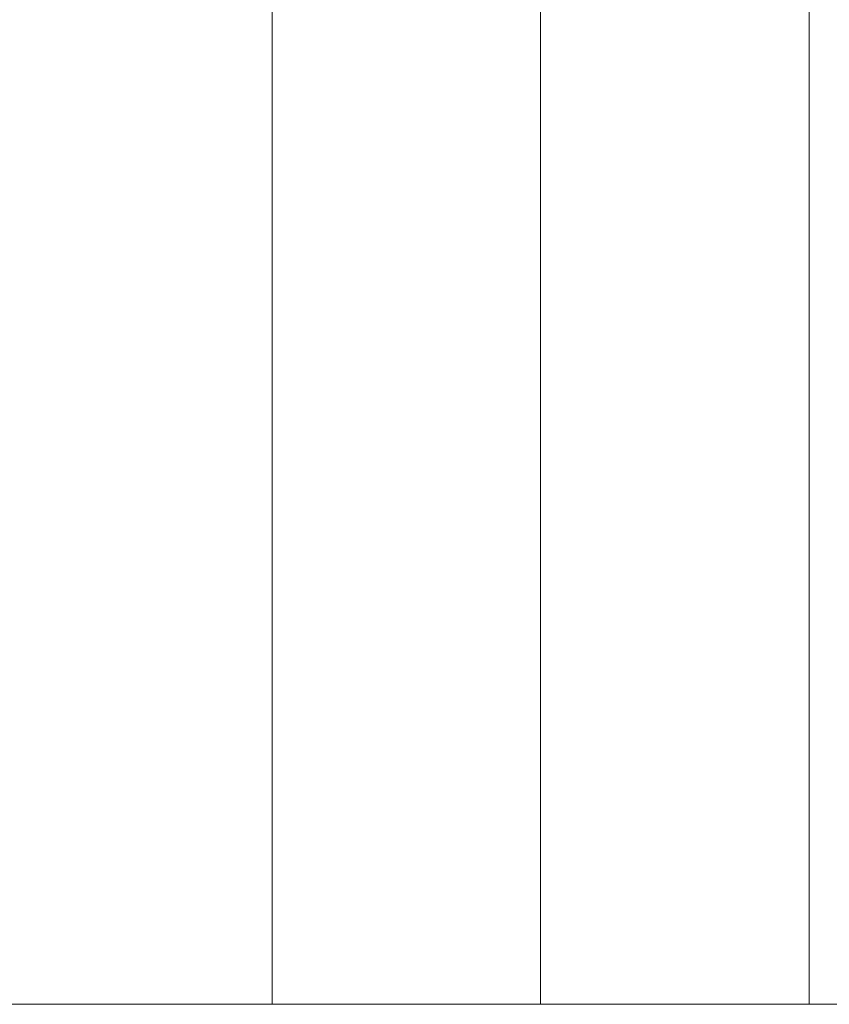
# Model space of a CAD drawing. Header units: millimetres. Extents: x 321 to 585, y -277 to 9.
# Tile 29 of 256: x 390.8 to 392.49, y -237.09 to -235.03. Entities that reach past the tile are written whole.
import ezdxf

# ---------------------------------------------------------------- set-up
doc = ezdxf.new("R2010")
doc.units = ezdxf.units.MM
doc.header["$MEASUREMENT"] = 0
doc.layers.add('IFC-Escada-Contorno', color=32, linetype='Continuous', lineweight=5)

msp = doc.modelspace()

# ---------------------------------------------------------------- linework, layer by layer
at = {"layer": 'IFC-Escada-Contorno', "color": 7, "lineweight": 5}
for p, q in [((391.3248, -237.0868), (391.3248, -233.7868)), ((391.8848, -237.0868), (391.8848, -233.7868)), ((392.4448, -237.0868), (392.4448, -233.7868)), ((390.7648, -237.0868), (391.3248, -237.0868)), ((391.3248, -237.0868), (391.8848, -237.0868)), ((391.8848, -237.0868), (392.4448, -237.0868)), ((392.4448, -237.0868), (393.0048, -237.0868))]:
    msp.add_line(p, q, dxfattribs=at)

doc.saveas('drawing.dxf')
